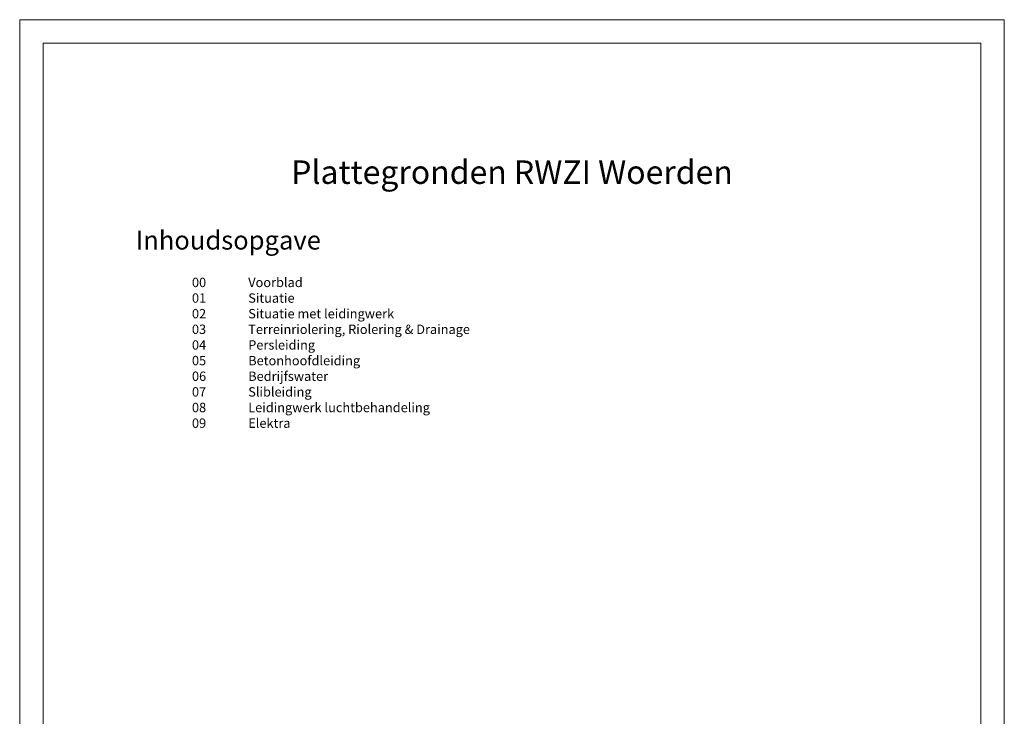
# Paper-space layout '00' of a CAD drawing. Header units: metres. Extents: x 0 to 210, y 0 to 297.
# Tile 2 of 2: x 0 to 210, y 148 to 297. Entities that reach past the tile are written whole.
import ezdxf

# ---------------------------------------------------------------- set-up
doc = ezdxf.new("R2010")
doc.units = ezdxf.units.M
doc.layers.add('Kader', color=7, linetype='Continuous', lineweight=9)
doc.styles.add('Calibri', font='calibri.ttf')

psp = doc.layouts.new('00')

# ---------------------------------------------------------------- linework, layer by layer
at = {"layer": 'Kader', "lineweight": 9}
for points in [[(0, 0), (210, 0), (210, 297), (0, 297)], [(5, 5), (205, 5), (205, 292), (5, 292)]]:
    psp.add_lwpolyline(points, close=True, dxfattribs=at)

# ---------------------------------------------------------------- texts
at = {"insert": (105, 267), "char_height": 3, "attachment_point": 2, "style": 'Calibri'}
psp.add_mtext_dynamic_manual_height_columns('{\\H1.6667x;Plattegronden RWZI Woerden}', width=160.5189, gutter_width=15, heights=[0], dxfattribs=at)
at = {"lineweight": 9, "insert": (24.74, 252), "char_height": 3, "attachment_point": 1, "style": 'Calibri'}
psp.add_mtext_dynamic_manual_height_columns('{\\H1.3333x;Inhoudsopgave\\H1.25x;\\P\\H0.39999x;\\P^I00^IVoorblad^I\\P^I01^ISituatie\\P^I02^I\\H0.99999x;Situatie met leidingwerk\\H1.00001x;\\P^I03^I\\H0.99999x;Terreinriolering, Riolering & Drainage\\P\\H1.00001x;^I04^I\\H0.99999x;Persleiding\\H1.00001x;\\P^I05^I\\H0.99999x;Betonhoofdleiding\\P\\H1.00001x;^I06^I\\H0.99999x;Bedrijfswater\\H1.00001x;\\P^I07^I\\H0.99999x;Slibleiding\\H1.00001x;\\P^I08^I\\H0.99999x;Leidingwerk luchtbehandeling\\H1.00001x;\\P^I09^I\\H0.99999x;Elektra\\H1.00001x;\\P^I^I\\P\\P\\P\\P^I\\P\\P\\P\\P\\H1.5x;\\P }', width=160.5189, gutter_width=15, heights=[0], dxfattribs=at)

doc.saveas('drawing.dxf')
